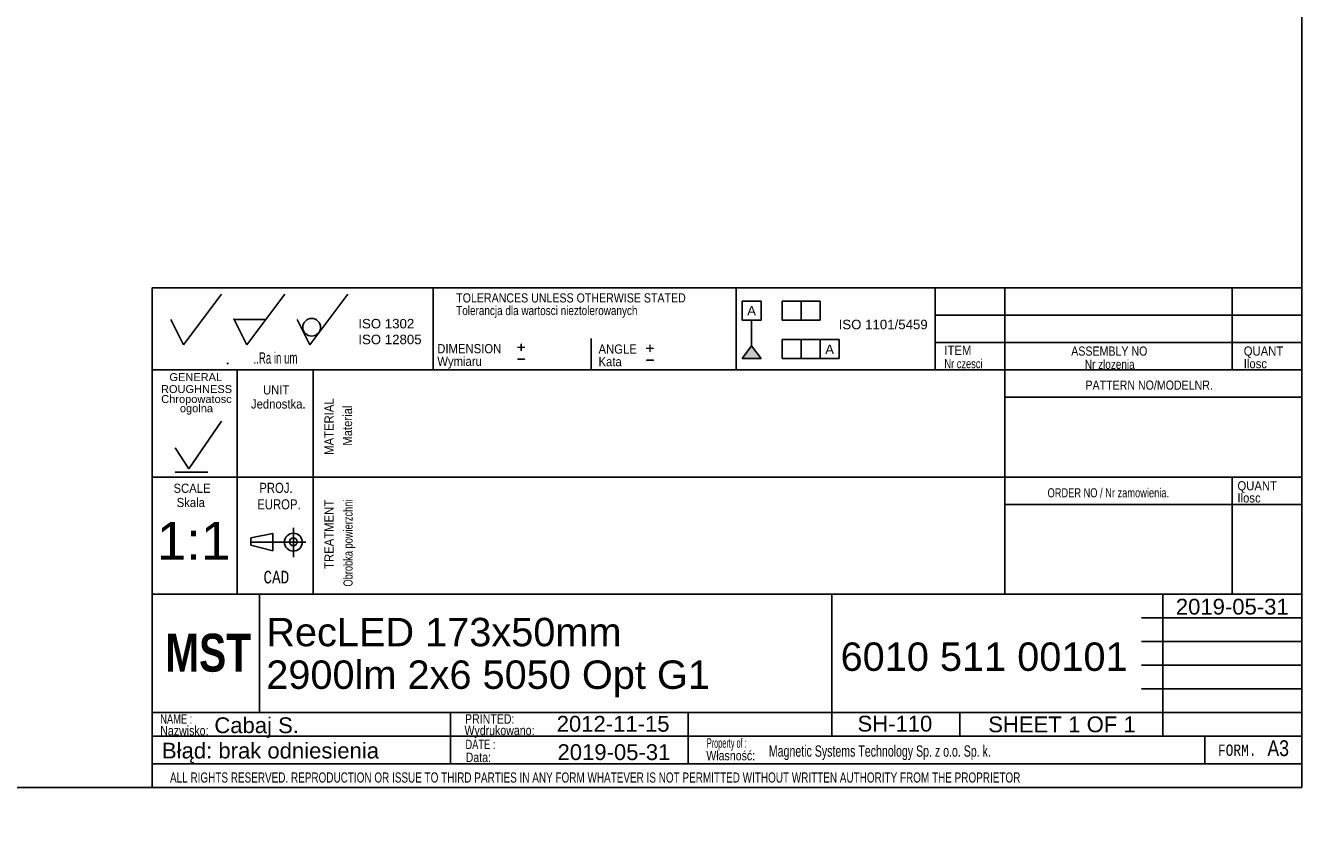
# Model space of a CAD drawing. Header units: millimetres. Extents: x 16 to 406, y 5 to 285.
# Tile 2 of 3: x 204 to 406, y 5 to 134. Entities that reach past the tile are written whole.
import ezdxf
from ezdxf.entities.mleader import LeaderData, LeaderLine
from ezdxf.enums import TextEntityAlignment as Align
from ezdxf.lldxf.tags import DXFTag
from ezdxf.math import Vec2, Vec3

# ---------------------------------------------------------------- set-up
doc = ezdxf.new("R2010")
doc.units = ezdxf.units.MM
doc.layers.add('10', color=7, linetype='Continuous')
doc.layers.add('Default', color=7, linetype='Continuous')
doc.styles.add('SEACAD_Arial', font='arial.ttf')
doc.styles.add('SEACAD_Lucida_Console', font='lucon.TTF', dxfattribs={"width": 0.8})
tags = doc.linetypes.add('CENTER2', pattern=[28.575, 19.05, -3.175, 3.175, -3.175]).pattern_tags.tags
tags[10:11] = [DXFTag(74, 4), DXFTag(75, 0), DXFTag(340, '0'), DXFTag(46, 0.0), DXFTag(50, 0.0), DXFTag(44, 0.0), DXFTag(45, 0.0)]
tags[8:9] = [DXFTag(74, 4), DXFTag(75, 0), DXFTag(340, '0'), DXFTag(46, 0.0), DXFTag(50, 0.0), DXFTag(44, 0.0), DXFTag(45, 0.0)]
tags[6:7] = [DXFTag(74, 4), DXFTag(75, 0), DXFTag(340, '0'), DXFTag(46, 0.0), DXFTag(50, 0.0), DXFTag(44, 0.0), DXFTag(45, 0.0)]
tags[4:5] = [DXFTag(74, 4), DXFTag(75, 0), DXFTag(340, '0'), DXFTag(46, 0.0), DXFTag(50, 0.0), DXFTag(44, 0.0), DXFTag(45, 0.0)]

# ---------------------------------------------------------------- blocks, each defined once
blk = doc.blocks.new('SEANNOT_GROUP17')
at = {"layer": 'Default', "color": 7, "linetype": 'Continuous', "style": 'SEACAD_Arial'}
for s, p in [('RecLED 173x50mm ', (241.75, 40.44)), ('2900lm 2x6 5050 Opt G1', (241.75, 33.69))]:
    blk.add_text(s, height=4.5, dxfattribs=at).set_placement(p, align=Align.TOP_LEFT)
blk = doc.blocks.new('SEANNOT_GROUP18')
at = {"layer": 'Default', "color": 7, "linetype": 'Continuous', "style": 'SEACAD_Arial'}
blk.add_text('6010 511 00101', height=4.5, dxfattribs=at).set_placement((332.67, 36.54), align=Align.TOP_LEFT)
blk = doc.blocks.new('SEANNOT_GROUP19')
at = {"layer": 'Default', "color": 7, "linetype": 'Continuous', "style": 'SEACAD_Arial'}
blk.add_text('Cabaj S.', height=2.5, dxfattribs=at).set_placement((233.53, 24.68), align=Align.TOP_LEFT)
blk = doc.blocks.new('SEANNOT_GROUP20')
at = {"layer": 'Default', "color": 7, "linetype": 'Continuous', "style": 'SEACAD_Arial'}
blk.add_text('SH-110', height=2.5, dxfattribs=at).set_placement((335.35, 24.93), align=Align.TOP_LEFT)
blk = doc.blocks.new('SEANNOT_GROUP21')
at = {"layer": 'Default', "color": 7, "linetype": 'Continuous', "style": 'SEACAD_Arial'}
blk.add_text('2019-05-31', height=2.5, dxfattribs=at).set_placement((287.86, 20.42), align=Align.TOP_LEFT)
blk = doc.blocks.new('SEANNOT_GROUP22')
at = {"layer": 'Default', "color": 7, "linetype": 'Continuous', "style": 'SEACAD_Arial'}
blk.add_text('1:1', height=6, dxfattribs=at).set_placement((224.43, 55.64), align=Align.TOP_LEFT)
blk = doc.blocks.new('_Dot')
at = {"color": 0, "linetype": 'ByBlock', "lineweight": -2}
blk.add_line((-0.5, 0), (-1, 0), dxfattribs=at)
at = {"color": 0, "linetype": 'ByBlock', "const_width": 0.5}
blk.add_lwpolyline([(-0.25, 0, 1), (0.25, 0, 1)], format="xyb", close=True, dxfattribs=at)
blk = doc.blocks.new('SEANNOT_GROUP24')
at = {"layer": 'Default', "color": 7, "linetype": 'Continuous', "style": 'SEACAD_Arial'}
blk.add_text('2012-11-15', height=2.5, dxfattribs=at).set_placement((287.73, 24.91), align=Align.TOP_LEFT)
blk = doc.blocks.new('SEANNOT_GROUP25')
at = {"layer": 'Default', "color": 7, "linetype": 'Continuous', "style": 'SEACAD_Arial'}
for s, p in [('SHEET ', (356.04, 24.82)), ('1', (368.7, 24.82)), (' OF ', (370.66, 24.82)), ('1', (377.45, 24.82))]:
    blk.add_text(s, height=2.5, dxfattribs=at).set_placement(p, align=Align.TOP_LEFT)
blk = doc.blocks.new('SEANNOT_GROUP26')
at = {"layer": 'Default', "color": 7, "linetype": 'Continuous', "style": 'SEACAD_Arial'}
blk.add_text('2019-05-31', height=2.5, dxfattribs=at).set_placement((385.75, 43.46), align=Align.TOP_LEFT)

msp = doc.modelspace()

# ---------------------------------------------------------------- hatches: boundary and pattern name
at = {"layer": 'Default', "linetype": 'Continuous'}
msp.add_hatch(color=7, dxfattribs=at).paths.add_polyline_path([(318.589, 83.506), (317.089, 81.521), (320.089, 81.521)])

# ---------------------------------------------------------------- linework, layer by layer
at = {"layer": '10', "color": 7, "linetype": 'Continuous'}
for p, q in [((228.666, 83.702), (234.666, 91.702)), ((238.666, 83.702), (244.666, 91.702)), ((248.666, 83.702), (254.666, 91.702)), ((268.166, 92.702), (268.166, 79.702)), ((316.166, 92.702), (316.166, 79.702)), ((347.666, 92.702), (347.666, 79.702)), ((358.666, 92.702), (358.666, 44.202)), ((394.666, 92.702), (394.666, 79.702)), ((226.666, 87.702), (228.666, 83.702)), ((236.666, 87.702), (241.666, 87.702)), ((236.666, 87.702), (238.666, 83.702)), ((246.666, 87.702), (248.666, 83.702)), ((405.666, 88.369), (347.666, 88.369)), ((293.166, 84.702), (293.166, 79.702)), ((405.666, 84.036), (347.666, 84.036)), ((405.666, 79.702), (223.666, 79.702)), ((235.541, 80.629), (235.717, 80.835)), ((237.166, 79.702), (237.166, 44.202)), ((237.166, 79.702), (237.166, 45.702)), ((249.166, 79.702), (249.166, 44.202)), ((405.666, 75.369), (358.666, 75.369)), ((229.469, 64.067), (234.668, 71.572)), ((227.327, 67.349), (229.469, 64.067)), ((405.666, 62.702), (223.666, 62.702)), ((227.327, 63.528), (232.526, 63.528)), ((394.666, 62.702), (394.666, 44.202)), ((405.666, 58.369), (358.666, 58.369)), ((246.041, 54.678), (246.041, 50.07)), ((246.041, 54.678), (246.041, 50.07)), ((239.312, 53.117), (242.798, 53.809)), ((239.312, 51.925), (239.312, 53.117)), ((242.798, 53.809), (242.798, 51.041)), ((242.798, 51.041), (239.312, 51.925)), ((331.291, 44.202), (223.666, 44.202)), ((331.166, 44.202), (223.666, 44.202)), ((240.666, 25.452), (240.666, 44.202)), ((380.291, 44.202), (405.791, 44.202)), ((383.666, 21.702), (383.666, 44.202)), ((380.291, 40.452), (405.791, 40.452)), ((380.291, 36.702), (405.791, 36.702)), ((380.291, 32.952), (405.791, 32.952)), ((380.291, 29.202), (405.791, 29.202)), ((223.666, 25.452), (405.791, 25.452)), ((270.926, 25.414), (270.926, 17.289)), ((308.524, 25.452), (308.524, 17.327)), ((351.541, 25.452), (351.541, 21.702)), ((223.666, 21.702), (380.291, 21.702)), ((390.354, 21.702), (390.354, 17.327)), ((223.666, 17.327), (405.666, 17.327))]:
    msp.add_line(p, q, dxfattribs=at)
at = {"layer": '10', "color": 7, "linetype": 'CENTER2'}
msp.add_line((239.312, 52.425), (248.028, 52.425), dxfattribs=at)
at = {"layer": '10', "color": 7, "linetype": 'Continuous'}
for points in [[(405.666, 13.577), (405.666, 284.577), (15.666, 284.577), (15.666, 13.577), (405.666, 13.577)], [(405.666, 13.577), (405.666, 92.702), (223.666, 92.702), (223.666, 13.577), (405.666, 13.577)], [(331.291, 44.202), (331.291, 21.702), (405.666, 21.702), (405.666, 44.202), (331.291, 44.202)]]:
    msp.add_lwpolyline(points, dxfattribs=at)
for centre, radius in [((248.939, 86.457), 1.402), ((246.041, 52.425), 1.415), ((246.041, 52.484), 0.607)]:
    msp.add_circle(centre, radius, dxfattribs=at)
msp.add_point((236.666, 87.702), dxfattribs=at)
at = {"layer": 'Default', "color": 7, "linetype": 'Continuous'}
for p, q in [((317.089, 87.611), (317.089, 90.611)), ((317.089, 90.611), (320.089, 90.611)), ((320.089, 90.611), (320.089, 87.611)), ((323.424, 87.611), (323.424, 90.611)), ((323.424, 90.611), (329.424, 90.611)), ((326.424, 90.611), (326.424, 87.611)), ((329.424, 90.611), (329.424, 87.611)), ((320.089, 87.611), (317.089, 87.611)), ((318.589, 83.506), (318.589, 87.611)), ((329.424, 87.611), (323.424, 87.611)), ((317.089, 81.521), (318.589, 83.506)), ((318.589, 83.506), (320.089, 81.521)), ((323.424, 81.521), (323.424, 84.521)), ((323.424, 84.521), (332.424, 84.521)), ((326.424, 84.521), (326.424, 81.521)), ((329.424, 81.521), (329.424, 84.521)), ((332.424, 84.521), (332.424, 81.521)), ((320.089, 81.521), (317.089, 81.521)), ((332.424, 81.521), (323.424, 81.521))]:
    msp.add_line(p, q, dxfattribs=at)

# ---------------------------------------------------------------- block references
at = {"layer": 'Default'}
for name in ['SEANNOT_GROUP22', 'SEANNOT_GROUP26', 'SEANNOT_GROUP17', 'SEANNOT_GROUP18', 'SEANNOT_GROUP19', 'SEANNOT_GROUP24', 'SEANNOT_GROUP20', 'SEANNOT_GROUP25', 'SEANNOT_GROUP21']:
    msp.add_blockref(name, (0, 0), dxfattribs=at)

# ---------------------------------------------------------------- texts
at = {"layer": '10', "attachment_point": 1}
for s, insert, char_height, width, style in [('{\\farial rounded mt|b0||i0||c0|p34;\\C7;\\H1.45000002;\\W0.83002;TOLERANCES UNLESS OTHERWISE STATED}', (271.823, 91.84), 1.45, 38.61414, 'SEACAD_Arial'), ('{\\farial rounded mt|b0||i0||c0|p34;\\C7;\\H1.45000002;\\W0.77704;Tolerancja dla wartosci nieztolerowanych}', (271.823, 89.84), 1.45, 36.02936, 'SEACAD_Arial'), ('{\\farial rounded mt|b0||i0||c0|p34;\\C7;\\H1.45000002;\\W0.883;DIMENSION}', (268.823, 83.801), 1.45, 10.15001, 'SEACAD_Arial'), ('{\\farial rounded mt|b0||i0||c0|p34;\\C7;\\H1.45000002;\\W0.883;ANGLE}', (294.351, 83.737), 1.45, 6.05218, 'SEACAD_Arial'), ('{\\farial rounded mt|b0||i0||c0|p34;\\C7;\\H1.45000002;\\W0.883;ITEM}', (349.106, 83.545), 1.45, 4.25544, 'SEACAD_Arial'), ('{\\farial rounded mt|b0||i0||c0|p34;\\C7;\\H1.45000002;\\W0.83002;ASSEMBLY NO}', (369.185, 83.418), 1.45, 12.82936, 'SEACAD_Arial'), ('{\\farial rounded mt|b0||i0||c0|p34;\\C7;\\H1.45000002;\\W0.883;QUANT}', (396.497, 83.418), 1.45, 6.24131, 'SEACAD_Arial'), ('{\\farial rounded mt|b0||i0||c0|p34;\\C7;\\H1.8;\\W0.608;..Ra in um}', (239.73, 82.502), 1.8, 8.92175, 'SEACAD_Arial'), ('{\\farial rounded mt|b0||i0||c0|p34;\\C7;\\H1.45000002;\\W0.883;Wymiaru}', (268.823, 81.801), 1.45, 8.67569, 'SEACAD_Arial'), ('{\\farial rounded mt|b0||i0||c0|p34;\\C7;\\H1.45000002;\\W0.883;Kata}', (294.351, 81.737), 1.45, 5.07501, 'SEACAD_Arial'), ('{\\farial rounded mt|b0||i0||c0|p34;\\C7;\\H1.45000002;\\W0.72406;Nr czesci }', (349.106, 81.418), 1.45, 7.78588, 'SEACAD_Arial'), ('{\\farial rounded mt|b0||i0||c0|p34;\\C7;\\H1.45000002;\\W0.77704;Nr zlozenia}', (371.349, 81.319), 1.45, 9.50428, 'SEACAD_Arial'), ('{\\farial rounded mt|b0||i0||c0|p34;\\C7;\\H1.45000002;\\W0.883;Ilosc}', (396.497, 81.418), 1.45, 6.93479, 'SEACAD_Arial'), ('{\\farial rounded mt|b0||i0||c0|p34;\\C7;\\H1.45000002;\\W0.883;UNIT}', (241.233, 77.275), 1.45, 4.16088, 'SEACAD_Arial'), ('{\\farial rounded mt|b0||i0||c0|p34;\\C7;\\H1.45000002;\\W0.83002;PATTERN NO/MODELNR.}', (371.438, 78.024), 1.45, 21.43479, 'SEACAD_Arial'), ('{\\farial rounded mt|b0||i0||c0|p34;\\C7;\\H1.45000002;\\W0.883;Jednostka.}', (239.329, 75.036), 1.45, 8.72628, 'SEACAD_Arial'), ('{\\farial rounded mt|b0||i0||c0|p34;\\C7;\\H1.45000002;\\W0.883;SCALE}', (227.067, 61.69), 1.45, 5.86305, 'SEACAD_Arial'), ('{\\farial rounded mt|b0||i0||c0|p34;\\C7;\\H1.60000002;\\W0.8;PROJ.}', (240.654, 61.826), 1.6, 5.11305, 'SEACAD_Arial'), ('{\\farial rounded mt|b0||i0||c0|p34;\\C7;\\H1.45000002;\\W0.72406;ORDER NO / Nr zamowienia.}', (365.438, 60.97), 1.45, 25.03089, 'SEACAD_Arial'), ('{\\farial rounded mt|b0||i0||c0|p34;\\C7;\\H1.45000002;\\W0.883;QUANT}', (395.497, 62.085), 1.45, 6.24131, 'SEACAD_Arial'), ('{\\farial rounded mt|b0||i0||c0|p34;\\C7;\\H1.45000002;\\W0.883;Skala}', (227.568, 59.436), 1.45, 5.77723, 'SEACAD_Arial'), ('{\\farial rounded mt|b0||i0||c0|p34;\\C7;\\H1.60000002;\\W0.8;EUROP.}', (240.336, 59.22), 1.6, 6.64349, 'SEACAD_Arial'), ('{\\farial rounded mt|b0||i0||c0|p34;\\C7;\\H1.45000002;\\W0.883;Ilosc}', (395.497, 60.165), 1.45, 6.93479, 'SEACAD_Arial'), ('{\\fLucida Console|b0||i0||c0|p34;\\C7;\\H1.99999998;\\W0.8;CAD}', (241.316, 47.895), 2, 4.53334, 'SEACAD_Lucida_Console'), ('{\\farial rounded mt|b0||i0||c0|p34;\\C7;\\H1.5;\\W0.704;NAME :}', (224.968, 25.176), 1.5, 5.5761, 'SEACAD_Arial'), ('{\\farial rounded mt|b0||i0||c0|p34;\\C7;\\H1.5;\\W0.8;PRINTED:}', (273.216, 25.176), 1.5, 8.9879, 'SEACAD_Arial'), ('{\\farial rounded mt|b0||i0||c0|p34;\\C7;\\H1.5;\\W0.8;Nazwisko:}', (224.968, 23.329), 1.5, 7.67838, 'SEACAD_Arial'), ('{\\farial rounded mt|b0||i0||c0|p34;\\C7;\\H1.5;\\W0.8;Wydrukowano:}', (273.128, 23.366), 1.5, 11.43865, 'SEACAD_Arial'), ('{\\farial rounded mt|b0||i0||c0|p34;\\C7;\\H1.5;\\W0.704;DATE :}', (273.282, 21.148), 1.5, 5.2174, 'SEACAD_Arial'), ('{\\farial rounded mt|b0||i0||c0|p34;\\C7;\\H1.5;\\W0.46208;Property of :}', (311.497, 21.358), 1.5, 8.86958, 'SEACAD_Arial'), ('{\\farial rounded mt|b0||i0||c0|p34;\\C7;\\H1.8;\\W0.667;Magnetic Systems Technology Sp. z o.o. Sp. k.}', (321.317, 20.244), 1.8, 58.30436, 'SEACAD_Arial'), ('{\\fLucida Console|b0||i0||c0|p34;\\C7;\\H1.8;\\W0.8;FORM.}', (392.416, 20.377), 1.8, 6.80001, 'SEACAD_Lucida_Console'), ('{\\farial rounded mt|b0||i0||c0|p34;\\C7;\\H2.50000002;\\W0.8;A3}', (400.244, 21.047), 2.5, 3.31523, 'SEACAD_Arial'), ('{\\farial rounded mt|b0||i0||c0|p34;\\C7;\\H1.5;\\W0.8;Data:}', (273.325, 19.098), 1.5, 6.19566, 'SEACAD_Arial'), ('{\\farial rounded mt|b0||i0||c0|p34;\\C7;\\H1.5;\\W0.8;Własność:}', (311.414, 19.374), 1.5, 10.89131, 'SEACAD_Arial'), ('{\\farial rounded mt|b0||i0||c0|p34;\\C7;\\H1.60000002;\\W0.704;ALL RIGHTS RESERVED. REPRODUCTION OR ISSUE TO THIRD PARTIES IN ANY FORM WHATEVER IS NOT PERMITTED WITHOUT WRITTEN AUTHORITY FROM THE PROPRIETOR}', (226.514, 15.955), 1.6, 148.00001, 'SEACAD_Arial')]:
    msp.add_mtext(s, dxfattribs=dict(at, insert=insert, char_height=char_height, width=width, style=style))
at = {"layer": '10', "char_height": 1.25, "attachment_point": 1}
for s, insert, width in [('{\\fArial|b0||i0||c0|p34;\\C7;\\H1.2499998;\\W1.;GENERAL}', (226.419, 79.196), 8.3424), ('{\\fArial|b0||i0||c0|p34;\\C7;\\H1.2499998;\\W1.;ROUGHNESS}', (225.084, 77.302), 11.22283)]:
    msp.add_mtext(s, dxfattribs=dict(at, insert=insert, width=width))
at = {"layer": '10', "insert": (230.703, 74.174), "char_height": 1.25, "width": 11.65265, "attachment_point": 5, "line_spacing_factor": 0.7}
msp.add_mtext('{\\fArial|b0||i0||c0|p34;\\C7;\\H1.24999998;\\W1.;Chropowatosc\\P}{\\fArial|b0||i0||c0|p34;\\C7;\\H1.24999998;\\W1.;ogolna}', dxfattribs=at)
at = {"layer": '10', "char_height": 1.45, "attachment_point": 1, "rotation": 89.99999, "style": 'SEACAD_Arial'}
for s, insert, width in [('{\\farial rounded mt|b0||i0||c0|p34;\\C7;\\H1.45000002;\\W0.883;MATERIAL}', (250.968, 66.261), 8.92066), ('{\\farial rounded mt|b0||i0||c0|p34;\\C7;\\H1.45000002;\\W0.883;Material}', (253.888, 67.703), 7.15315), ('{\\farial rounded mt|b0||i0||c0|p34;\\C7;\\H1.45000002;\\W0.72406;Obrobka powierzchni}', (253.968, 45.395), 17.04755), ('{\\farial rounded mt|b0||i0||c0|p34;\\C7;\\H1.45000002;\\W0.883;TREATMENT}', (250.968, 48.199), 10.87501)]:
    msp.add_mtext(s, dxfattribs=dict(at, insert=insert, width=width))
at = {"layer": 'Default'}
for s, insert, char_height, width, attachment_point in [('{\\fArial CE|b0||i0||c0|p34;\\C7;\\H1.5;\\W1.;A}', (318.583, 89.835), 1.5, 1.40218, 2), ('{\\fArial|b0||i0||c0|p34;\\C7;\\H1.5;\\W1.;ISO 1302 \\P}{\\fArial|b0||i0||c0|p34;\\C7;\\H1.5;\\W1.;ISO 12805}', (256.327, 87.785), 1.5, 10.48633, 1), ('{\\fArial|b0||i0||c0|p34;\\C7;\\H1.5;\\W1.;ISO 1101/5459}', (339.414, 87.653), 1.5, 14.66134, 2), ('{\\fSolid Edge ISO|b0||i0||c0|p34;\\C7;\\H2.5;\\W1.;+\\P}', (281.293, 84.797), 2.5, 1.88245, 1), ('{\\fSolid Edge ISO|b0||i0||c0|p34;\\C7;\\H2.5;\\W1.;+\\P}', (301.686, 84.64), 2.5, 1.88245, 1), ('{\\fArial CE|b0||i0||c0|p34;\\C7;\\H1.5;\\W1.;A}', (330.939, 83.709), 1.5, 1.40218, 2), ('{\\fSolid Edge ISO|b0||i0||c0|p34;\\C7;\\H2.5;\\W1.;-\\P}', (281.293, 82.914), 2.5, 1.88245, 1), ('{\\fSolid Edge ISO|b0||i0||c0|p34;\\C7;\\H2.5;\\W1.;-\\P}', (301.686, 82.758), 2.5, 1.88245, 1)]:
    msp.add_mtext(s, dxfattribs=dict(at, insert=insert, char_height=char_height, width=width, attachment_point=attachment_point))

# ---------------------------------------------------------------- leaders
at = {"layer": 'Default', "color": 7, "linetype": 'Continuous'}
ml = msp.add_multileader_mtext('Standard', dxfattribs=at)
ml.set_content('{\\pxsm0.9;\\fImpact|b0||i0||c0|p34;\\W1.;MST\\P}', color=256)
ml.set_leader_properties()
ml.set_arrow_properties(name='DOT')
ml.build(insert=Vec2(0, 0))
ml.multileader.update_dxf_attribs({"leader_type": 0, "dogleg_length": 0, "arrow_head_size": 6})
ctx = ml.context
ctx.base_point, ctx.char_height, ctx.arrow_head_size, ctx.landing_gap_size = Vec3(223.758, 34.856), 6, 6, 2.1
ctx.mtext.insert = Vec3(225.758, 37.919)
ml = msp.add_multileader_mtext('Standard', dxfattribs=at)
ml.set_content('{\\pxsm0.9;\\fArial|b0||i0||c0|p34;\\W1.; Błąd: brak odniesienia\\P}', color=256)
ml.set_leader_properties()
ml.set_arrow_properties(name='DOT')
ml.build(insert=Vec2(0, 0))
ml.multileader.update_dxf_attribs({"leader_type": 0, "dogleg_length": 0, "arrow_head_size": 2.5})
ctx = ml.context
ctx.base_point, ctx.char_height, ctx.arrow_head_size, ctx.landing_gap_size = Vec3(222.27, 19.052), 2.5, 2.5, 0.875
ctx.mtext.insert = Vec3(224.27, 20.668)

doc.saveas('drawing.dxf')
